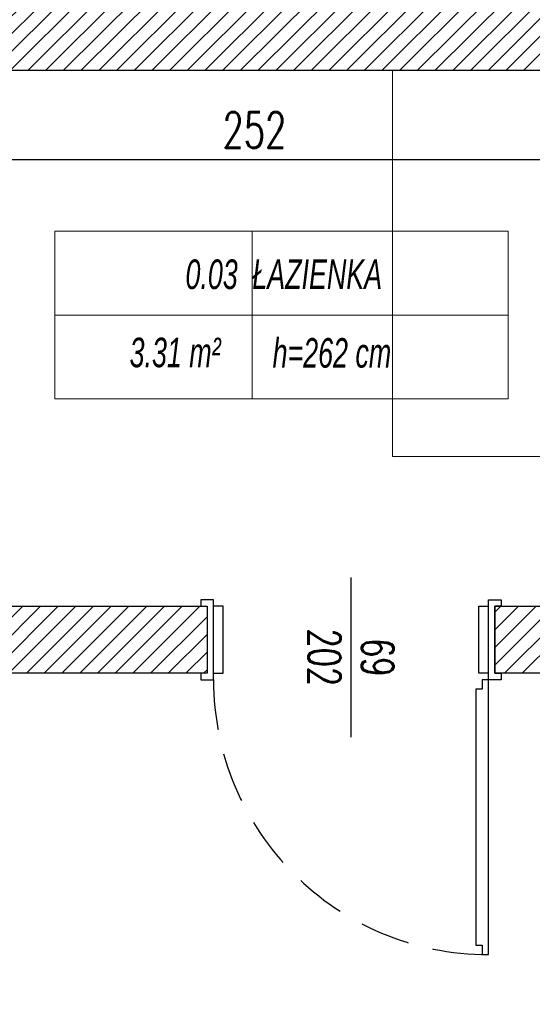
# Model space of a CAD drawing. Extents: x 6414462 to 7495468, y 5756825 to 5824657.
# Tile 44 of 54: x 6509002 to 6509132, y 5810052 to 5810302. Entities that reach past the tile are written whole.
import ezdxf

# ---------------------------------------------------------------- set-up
doc = ezdxf.new("R2010")
doc.units = 0
doc.linetypes.add('DASHED', pattern=[19.05, 12.7, -6.35])
doc.layers.add('A-AREA-____-IDEN', color=2, linetype='Continuous', lineweight=9)
doc.layers.add('meble', color=8, linetype='Continuous', lineweight=13)
doc.styles.add('Arial_I', font='ariali.ttf', dxfattribs={"width": 0.65, "height": 150})
doc.styles.add('dwg_wymiary 50', font='romans.shx', dxfattribs={"width": 0.7, "height": 9})
doc.styles.add('JACEK_07', font='SIMPLEX.SHX', dxfattribs={"width": 0.7})
doc.dimstyles.new('1-50', dxfattribs={"dimtxt": 9, "dimasz": 0.8, "dimexe": 1.25, "dimexo": 0.625, "dimgap": 3, "dimtad": 1, "dimdec": 0, "dimrnd": 0.5, "dimtxsty": 'dwg_wymiary 50', "dimblk": 'dwg_dimtick', "dimcen": 8, "dimse1": 1, "dimse2": 1, "dimclrd": 7, "dimclrt": 7, "dimadec": 0, "dimazin": 0, "dimtfac": 1, "dimtdec": 0, "dimtmove": 0, "dimatfit": 3, "dimldrblk": 'DOT', "dimfxl": 1.25, "dimarcsym": 0})

# ---------------------------------------------------------------- blocks, each defined once
blk = doc.blocks.new('dwg_dimtick')
for p, q in [((0, -8.5), (0, 8.5)), ((-6.01, -6.01), (6.01, 6.01)), ((-8.5, 0), (8.5, 0))]:
    blk.add_line(p, q)
blk = doc.blocks.new('*D160')
at = {"color": 7, "lineweight": -2, "transparency": 16777216}
blk.add_line((6508936.64, 5810266.61), (6509187.04, 5810266.61), dxfattribs=at)
at = {"layer": 'Defpoints', "color": 0, "transparency": 16777216}
for p in [(6508935.84, 5810289.23), (6509187.84, 5810289.23), (6509187.84, 5810266.61)]:
    blk.add_point(p, dxfattribs=at)
at = {"color": 7, "lineweight": -2, "transparency": 16777216, "xscale": 0.8, "yscale": 0.8, "zscale": 0.8, "rotation": 180}
blk.add_blockref('dwg_dimtick', (6508935.84, 5810266.61), dxfattribs=at)
at = {"color": 7, "lineweight": -2, "transparency": 16777216, "xscale": 0.8, "yscale": 0.8, "zscale": 0.8}
blk.add_blockref('dwg_dimtick', (6509187.84, 5810266.61), dxfattribs=at)
at = {"color": 7, "transparency": 16777216, "insert": (6509061.84, 5810274.11), "char_height": 9, "attachment_point": 5, "style": 'dwg_wymiary 50'}
blk.add_mtext('252', dxfattribs=at)
blk = doc.blocks.new('_Dot')
at = {"color": 0, "linetype": 'ByBlock', "lineweight": -2}
blk.add_line((-0.5, 0), (-1, 0), dxfattribs=at)
at = {"color": 0, "linetype": 'ByBlock', "const_width": 0.5}
blk.add_lwpolyline([(-0.25, 0, 1), (0.25, 0, 1)], format="xyb", close=True, dxfattribs=at)
blk = doc.blocks.new('METKA_POMIESZCZENIA krycha mala2 - Rozbudowana - z ramką-989895-0_00')
at = {"layer": 'A-AREA-____-IDEN'}
for p, q in [((-10, 4.25), (13, 4.25)), ((-10, 0), (-10, 4.25)), ((0, 4.25), (0, 0)), ((13, 4.25), (13, 0)), ((-10, -4.25), (-10, 0)), ((-10, 0), (13, 0)), ((0, 0), (0, -4.25)), ((13, 0), (13, -4.25)), ((13, -4.25), (-10, -4.25))]:
    blk.add_line(p, q, dxfattribs=at)

msp = doc.modelspace()

# ---------------------------------------------------------------- hatches: boundary and pattern name
h = msp.add_hatch()
h.set_pattern_fill('ANSI31', color=256)
h.set_pattern_definition([(45, (6498943.0772, 5809715.5776), (-2.245064, 2.245064), [])])
h.paths.add_polyline_path([(6508984.84, 5810517.23), (6508323.84, 5810517.23), (6508323.84, 5809811.23), (6508507.84, 5809811.23), (6508507.84, 5809871.23), (6508382.84, 5809871.23), (6508382.84, 5810458.23), (6508904.84, 5810458.23), (6508904.84, 5810066.23), (6508932.84, 5810066.23), (6508932.84, 5810136.23), (6509049.84, 5810136.23), (6509049.84, 5810153.23), (6509048.22, 5810153.23), (6508947.84, 5810153.23), (6508947.84, 5810219.23), (6508935.84, 5810219.23), (6508935.84, 5810289.23), (6509187.84, 5810289.23), (6509187.84, 5810191.23), (6509177.84, 5810191.23), (6509177.84, 5810153.23), (6509122.84, 5810153.23), (6509122.84, 5810136.23), (6509124.47, 5810136.23), (6509177.84, 5810136.23), (6509177.84, 5810086.23), (6509212.84, 5810086.23), (6509212.84, 5810088.69), (6509212.84, 5810338.23), (6509180.84, 5810338.23), (6509180.84, 5810336.23), (6509180.84, 5810314.23), (6508932.84, 5810314.23), (6508932.84, 5810458.23), (6508984.84, 5810458.23)])
h.paths.add_polyline_path([(6509741.84, 5810517.23), (6509061.84, 5810517.23), (6509061.84, 5810458.23), (6509180.84, 5810458.23), (6509180.84, 5810428.23), (6509212.84, 5810428.23), (6509212.84, 5810430.23), (6509212.84, 5810458.23), (6509682.84, 5810458.23), (6509682.84, 5809870.23), (6509592.84, 5809870.23), (6509547.84, 5809870.23), (6509547.84, 5809811.23), (6509741.84, 5809811.23)])
h.paths.add_polyline_path([(6509379.84, 5809870.23), (6509211.84, 5809870.23), (6509211.84, 5809975.23), (6509176.84, 5809975.23), (6509176.84, 5809972.76), (6509176.84, 5809871.23), (6509127.84, 5809871.23), (6509127.84, 5809811.23), (6509379.84, 5809811.23)], flags=17)
h.paths.add_polyline_path([(6509031.84, 5809871.23), (6509029.92, 5809871.23), (6508935.84, 5809871.23), (6508935.84, 5809958.89), (6508934.17, 5809958.89), (6508934.17, 5809961.23), (6508904.84, 5809961.23), (6508904.84, 5809871.23), (6508866.84, 5809871.23), (6508866.84, 5809811.23), (6509031.84, 5809811.23)], flags=17)
h.paths.add_polyline_path([(6508701.84, 5809871.23), (6508670.84, 5809871.23), (6508670.84, 5809811.23), (6508701.84, 5809811.23)], flags=17)

# ---------------------------------------------------------------- linework, layer by layer
for points in [[(6509049.84, 5810153.23), (6509049.84, 5810136.23), (6508932.84, 5810136.23), (6508932.84, 5810066.23), (6508904.84, 5810066.23), (6508904.84, 5810458.23), (6508382.84, 5810458.23), (6508382.84, 5809871.23), (6508507.84, 5809871.23), (6508670.84, 5809871.23), (6508701.84, 5809871.23), (6508866.84, 5809871.23), (6508904.84, 5809871.23), (6508904.84, 5809961.23), (6508935.84, 5809961.23), (6508935.84, 5809871.23)], [(6509212.84, 5810086.23), (6509177.84, 5810086.23), (6509177.84, 5810136.23), (6509122.84, 5810136.23), (6509122.84, 5810153.23), (6509177.84, 5810153.23), (6509177.84, 5810191.23), (6509187.84, 5810191.23), (6509187.84, 5810289.23), (6508935.84, 5810289.23), (6508935.84, 5810219.23), (6508947.84, 5810219.23), (6508947.84, 5810153.23), (6509049.84, 5810153.23)], [(6509048.22, 5810153.23), (6509049.84, 5810153.23), (6509049.84, 5810136.23), (6509048.22, 5810136.23), (6509048.22, 5810134.61), (6509051.47, 5810134.61), (6509051.47, 5810136.23), (6509051.47, 5810154.85), (6509048.22, 5810154.85), (6509048.22, 5810153.23)], [(6509051.47, 5810136.23), (6509053.9, 5810136.23), (6509053.9, 5810153.23), (6509051.47, 5810153.23)], [(6509121.22, 5810136.23), (6509118.79, 5810136.23), (6509118.79, 5810153.23), (6509121.22, 5810153.23)], [(6509124.47, 5810153.23), (6509122.84, 5810153.23), (6509122.84, 5810136.23), (6509124.47, 5810136.23), (6509124.47, 5810134.61), (6509121.22, 5810134.61), (6509121.22, 5810136.23), (6509121.22, 5810154.85), (6509124.47, 5810154.85), (6509124.47, 5810153.23)]]:
    msp.add_lwpolyline(points)
at = {"color": 7}
msp.add_lwpolyline([(6509086.34, 5810120.01), (6509086.34, 5810160.56)], dxfattribs=at)
msp.add_lwpolyline([(6509119.6, 5810134.61), (6509119.6, 5810132.17), (6509117.98, 5810132.17), (6509117.98, 5810067.28), (6509119.6, 5810067.28), (6509119.6, 5810064.85), (6509121.22, 5810064.85), (6509121.22, 5810134.61)], close=True)
at = {"linetype": 'DASHED'}
msp.add_arc((6509121.22, 5810134.61), 69.76, 180, 270, dxfattribs=at)
at = {"layer": 'meble'}
msp.add_lwpolyline([(6509187.84, 5810191.23), (6509096.85, 5810191.23), (6509096.85, 5810289.23), (6509187.84, 5810289.23)], close=True, dxfattribs=at)

# ---------------------------------------------------------------- block references
at = {"layer": 'A-AREA-____-IDEN', "xscale": 4.999999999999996, "yscale": 4.999999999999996, "zscale": 4.999999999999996}
msp.add_blockref('METKA_POMIESZCZENIA krycha mala2 - Rozbudowana - z ramką-989895-0_00', (6509061.23, 5810227.14), dxfattribs=at)

# ---------------------------------------------------------------- texts
at = {"color": 7, "insert": (6509086.34, 5810140.28), "char_height": 8.111, "width": 8.1111, "attachment_point": 5, "rotation": 270, "style": 'JACEK_07'}
msp.add_mtext('69\\P\\pxqc;202', dxfattribs=at)
at = {"layer": 'A-AREA-____-IDEN', "char_height": 7.5, "attachment_point": 1, "style": 'Arial_I'}
for s, insert, width in [('0.03', (6509044.35, 5810241.24), 16.4146), ('ŁAZIENKA', (6509061.31, 5810241.24), 87.6654), ('3.31 m²', (6509030.17, 5810221.4), 28.9739), ('h=262 cm', (6509066.45, 5810221.29), 37.2584)]:
    msp.add_mtext(s, dxfattribs=dict(at, insert=insert, width=width))

# ---------------------------------------------------------------- dimensions: what is measured, and where the dimension line sits
dim = msp.add_linear_dim(base=(6509187.84, 5810266.61), p1=(6508935.84, 5810289.23), p2=(6509187.84, 5810289.23), dimstyle='1-50')
dim.commit()
dim.dimension.update_dxf_attribs({"geometry": '*D160', "text_midpoint": (6509061.84, 5810274.11)})

doc.saveas('drawing.dxf')
